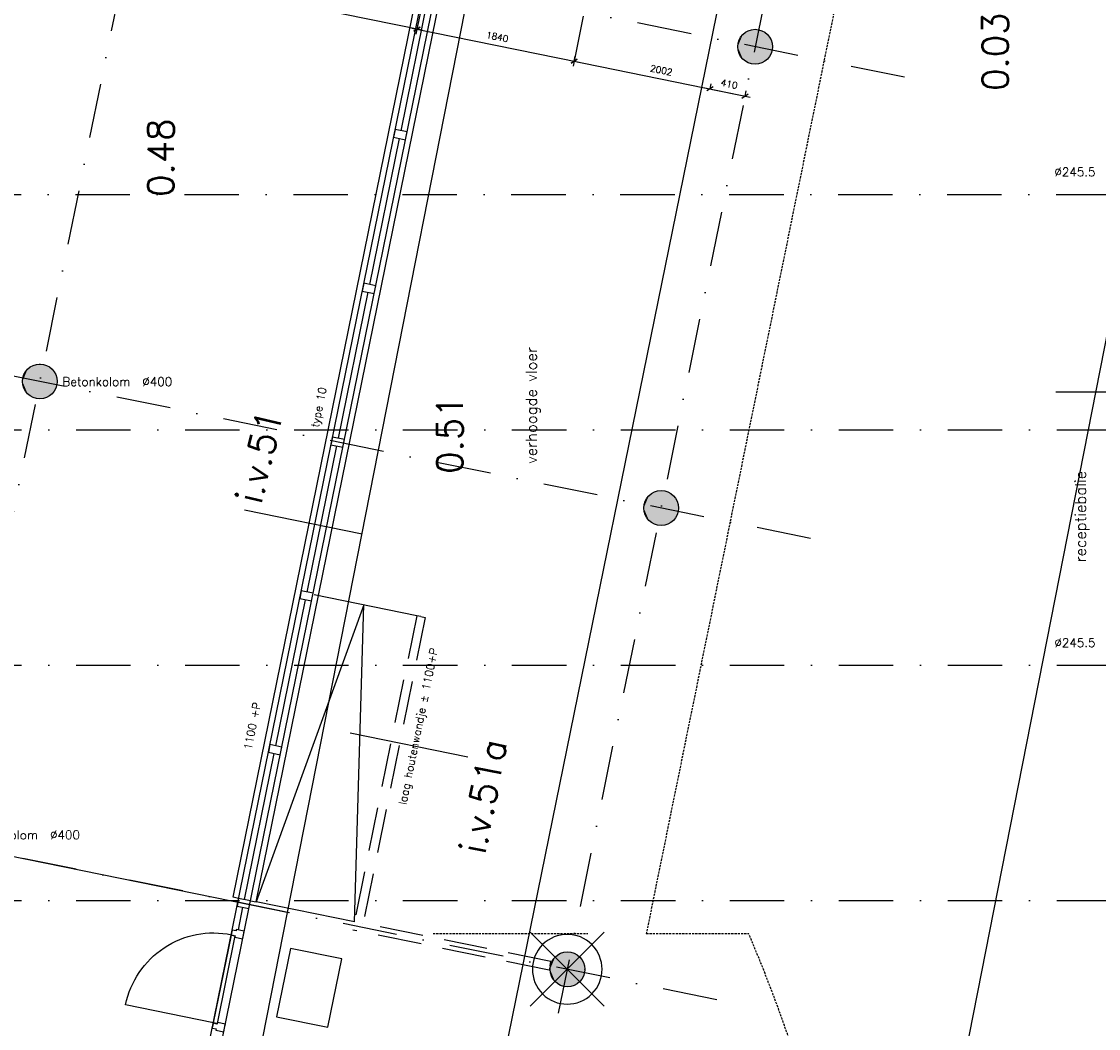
# Model space of a CAD drawing. Extents: x -33344 to 2055880, y -64816 to 121260.
# Tile 42 of 132: x 23827 to 36184, y 49180 to 60730. Entities that reach past the tile are written whole.
import ezdxf

# ---------------------------------------------------------------- set-up
doc = ezdxf.new("R2010")
doc.units = 0
doc.header["$LTSCALE"] = 50
doc.header["$MEASUREMENT"] = 0
doc.header["$PDMODE"] = 3
doc.header["$PDSIZE"] = 0.1
for name, pattern in [('DASHED', [0.75, 0.5, -0.25]), ('HIDDENX2', [0.75, 0.5, -0.25]), ('STRAM_0WT$1$DASHDOT', [25, 12.5, -6.25, 0, -6.25]), ('STRAM_0WT$1$DD1', [2.66667, 1.66667, -0.5, 0, -0.5])]:
    doc.linetypes.add(name, pattern=pattern)
doc.layers.get('0').update_dxf_attribs({"linetype": 'CONTINUOUS'})
doc.layers.get('DEFPOINTS').update_dxf_attribs({"linetype": 'CONTINUOUS'})
for name, color, linetype in [('_DETAILNUMMERS', 4, 'CONTINUOUS'), ('_DETAILNUMMERSTEKST', 4, 'CONTINUOUS'), ('A--01A1_ACEER', 1, 'CONTINUOUS'), ('A--A28--_F12--', 7, 'CONTINUOUS'), ('A--L22--_F-2--', 7, 'CONTINUOUS'), ('A--L28--', 7, 'CONTINUOUS'), ('A--L28--_F12--', 7, 'CONTINUOUS'), ('A--L31--_F123-', 7, 'CONTINUOUS'), ('A--L32--_F-23-', 2, 'CONTINUOUS'), ('A--L32--_F123-', 1, 'CONTINUOUS'), ('A--L35A2_PLAFONDS', 1, 'HIDDENX2'), ('A--M$1A-_F123-', 1, 'CONTINUOUS'), ('A--T$1A-25_TEKST', 2, 'CONTINUOUS'), ('A--T$1A-_F123-_RN', 4, 'CONTINUOUS'), ('A--T01A-25_TEKST', 2, 'CONTINUOUS'), ('HELLINGBANEN_TRAPPEN', 1, 'CONTINUOUS'), ('STRAM_0WT$0$A--L$7A-_STRA0', 1, 'STRAM_0WT$1$DASHDOT'), ('STRAM_0WT$0$A--L90--_F---0', 250, 'CONTINUOUS'), ('STRAM_0WT$1$A--L90--_F-23-', 7, 'CONTINUOUS'), ('STRAM_0WT$1$A--L90--_F123-', 7, 'CONTINUOUS'), ('STRAM_0WT$1$A--T$7A8-_STRA', 8, 'STRAM_0WT$1$DASHDOT'), ('STRAM_0WT$1$STRAMIEN', 1, 'STRAM_0WT$1$DD1'), ('TEKST_KOZIJNMERK', 2, 'CONTINUOUS'), ('X--LR---_CP', 7, 'CONTINUOUS'), ('XREF', 7, 'CONTINUOUS')]:
    doc.layers.add(name, color=color, linetype=linetype)
doc.styles.add('ALFA-0_25', font='ROMANS')
doc.styles.add('B-01', font='SIMPLEX.SHX', dxfattribs={"width": 0.8, "height": 4.5})
doc.styles.add('HIEMSTRA', font='romans.shx')
doc.dimstyles.new('STANDARD$0', dxfattribs={"dimscale": 30, "dimtxt": 2.5, "dimasz": 2, "dimexe": 2, "dimexo": 0, "dimgap": 2, "dimtad": 1, "dimdec": 0, "dimzin": 0, "dimtxsty": 'ALFA-0_25', "dimblk1": 'OBLIQUE', "dimblk2": 'OBLIQUE', "dimsah": 1, "dimcen": -3, "dimdle": 2, "dimclrd": 1, "dimclre": 1, "dimclrt": 2, "dimazin": 3, "dimtfac": 0.666667, "dimtofl": 0, "dimtmove": 0, "dimatfit": 3, "dimtvp": 0.833333, "dimtolj": 1, "dimtzin": 0})

# ---------------------------------------------------------------- blocks, each defined once
blk = doc.blocks.new('Q020479-')
at = {"layer": 'A--A28--_F12--', "color": 8}
for points in [[(-200, 0), (-77, 185), (0, 200)], [(-200, 0), (0, 200), (77, 185)], [(-200, 0), (-141, 141), (-77, 185)], [(-200, 0), (77, 185), (141, 141)], [(-200, 0), (-185, 77), (-141, 141)], [(-200, 0), (141, 141), (185, 77)], [(-200, 0), (185, 77), (200, 0)], [(-200, 0), (200, 0), (185, -77)], [(-200, 0), (185, -77), (141, -141)], [(-200, 0), (141, -141), (77, -185)], [(-200, 0), (77, -185), (0, -200)], [(-200, 0), (0, -200), (-77, -185)], [(-200, 0), (-77, -185), (-141, -141)], [(-200, 0), (-141, -141), (-185, -77)]]:
    blk.add_solid(points, dxfattribs=at)
at = {"layer": 'A--L28--_F12--', "color": 3, "linetype": 'CONTINUOUS'}
blk.add_lwpolyline([(-200, 0, -1), (200, 0, -1), (-200, 0)], format="xyb", close=True, dxfattribs=at)
at = {"layer": 'X--LR---_CP'}
for p in [(0, 200), (200, 0), (200, 0)]:
    blk.add_point(p, dxfattribs=at)
blk = doc.blocks.new('_OBLIQUE')
at = {"color": 0, "linetype": 'BYBLOCK'}
blk.add_line((-0.5, -0.5), (0.5, 0.5), dxfattribs=at)
blk = doc.blocks.new('*D351')
at = {"layer": 'A--M$1A-_F123-', "color": 1, "linetype": 'CONTINUOUS'}
for p, q in [((28470, 61159), (28353, 60584)), ((30273, 60792), (30156, 60217)), ((28306, 60655), (30227, 60264))]:
    blk.add_line(p, q, dxfattribs=at)
at = {"layer": 'DEFPOINTS', "color": 0, "linetype": 'CONTINUOUS'}
for p in [(28470, 61159), (30273, 60792), (30168, 60276)]:
    blk.add_point(p, dxfattribs=at)
at = {"layer": 'A--M$1A-_F123-', "color": 1, "linetype": 'CONTINUOUS', "xscale": 60, "yscale": 60, "zscale": 60}
for p, rotation in [((28365, 60643), 168.4862903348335), ((30168, 60276), 348.4862903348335)]:
    blk.add_blockref('_OBLIQUE', p, dxfattribs=dict(at, rotation=rotation))
at = {"layer": 'A--M$1A-_F123-', "color": 2, "linetype": 'CONTINUOUS', "insert": (29286, 60555), "char_height": 75, "attachment_point": 5, "rotation": 348.4863, "style": 'ALFA-0_25'}
blk.add_mtext('\\A1;1840', dxfattribs=at)
blk = doc.blocks.new('*D406')
at = {"layer": 'A--M$1A-_F123-', "color": 1, "linetype": 'CONTINUOUS'}
for p, q in [((28424, 60631), (23031, 61730)), ((23090, 61718), (23102, 61776)), ((28365, 60643), (28377, 60702))]:
    blk.add_line(p, q, dxfattribs=at)
at = {"layer": 'DEFPOINTS', "color": 0, "linetype": 'CONTINUOUS'}
for p in [(23090, 61718), (23090, 61718), (28365, 60643)]:
    blk.add_point(p, dxfattribs=at)
at = {"layer": 'A--M$1A-_F123-', "color": 1, "linetype": 'CONTINUOUS', "xscale": 60, "yscale": 60, "zscale": 60}
for p, rotation in [((23090, 61718), 168.4862903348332), ((28365, 60643), 348.4862903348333)]:
    blk.add_blockref('_OBLIQUE', p, dxfattribs=dict(at, rotation=rotation))
at = {"layer": 'A--M$1A-_F123-', "color": 2, "linetype": 'CONTINUOUS', "insert": (25747, 61276), "char_height": 75, "attachment_point": 5, "rotation": 348.4863, "style": 'ALFA-0_25'}
blk.add_mtext('\\A1;5383', dxfattribs=at)
blk = doc.blocks.new('*D407')
at = {"layer": 'A--M$1A-_F123-', "color": 1, "linetype": 'CONTINUOUS'}
for p, q in [((30168, 60276), (30180, 60335)), ((30109, 60288), (32188, 59864)), ((32129, 59876), (32141, 59935))]:
    blk.add_line(p, q, dxfattribs=at)
at = {"layer": 'DEFPOINTS', "color": 0, "linetype": 'CONTINUOUS'}
for p in [(30168, 60276), (32129, 59876), (32129, 59876)]:
    blk.add_point(p, dxfattribs=at)
at = {"layer": 'A--M$1A-_F123-', "color": 1, "linetype": 'CONTINUOUS', "xscale": 60, "yscale": 60, "zscale": 60}
for p, rotation in [((30168, 60276), 168.4862903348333), ((32129, 59876), 348.4862903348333)]:
    blk.add_blockref('_OBLIQUE', p, dxfattribs=dict(at, rotation=rotation))
at = {"layer": 'A--M$1A-_F123-', "color": 2, "linetype": 'CONTINUOUS', "insert": (31168, 60172), "char_height": 75, "attachment_point": 5, "rotation": 348.4863, "style": 'ALFA-0_25'}
blk.add_mtext('\\A1;2002', dxfattribs=at)
blk = doc.blocks.new('*D450')
at = {"layer": 'A--M$1A-_F123-', "color": 1, "linetype": 'CONTINUOUS'}
for p, q in [((31669, 59970), (32188, 59864)), ((31727, 59958), (31739, 60017)), ((32129, 59876), (32141, 59935))]:
    blk.add_line(p, q, dxfattribs=at)
at = {"layer": 'DEFPOINTS', "color": 0, "linetype": 'CONTINUOUS'}
for p in [(31727, 59958), (32129, 59876), (32129, 59876)]:
    blk.add_point(p, dxfattribs=at)
at = {"layer": 'A--M$1A-_F123-', "color": 1, "linetype": 'CONTINUOUS', "xscale": 60, "yscale": 60, "zscale": 60}
for p, rotation in [((31727, 59958), 168.4862903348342), ((32129, 59876), 348.4862903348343)]:
    blk.add_blockref('_OBLIQUE', p, dxfattribs=dict(at, rotation=rotation))
at = {"layer": 'A--M$1A-_F123-', "color": 2, "linetype": 'CONTINUOUS', "insert": (31948, 60013), "char_height": 75, "attachment_point": 5, "rotation": 348.4863, "style": 'ALFA-0_25'}
blk.add_mtext('\\A1;410', dxfattribs=at)
blk = doc.blocks.new('STRAM_0WT$1$S090024-')
at = {"layer": 'STRAM_0WT$0$A--L90--_F---0', "linetype": 'CONTINUOUS'}
for points in [[(-0.000001, 5.999999), (-0.000001, -6)], [(-6.000001, 0), (5.999999, 0)]]:
    blk.add_lwpolyline(points, dxfattribs=at)
blk.add_lwpolyline([(-4.000001, 0, 1), (3.999998, 0, 1)], format="xyb", close=True, dxfattribs=at)
at = {"layer": 'STRAM_0WT$1$A--L90--_F-23-', "color": 255}
blk.add_circle((0, 0), 0.0123, dxfattribs=at)
at = {"layer": 'STRAM_0WT$1$A--L90--_F123-', "color": 2, "linetype": 'CONTINUOUS'}
for points in [[(-0.000001, 5.999999), (-0.000001, -6)], [(-6.000001, 0), (5.999999, 0)]]:
    blk.add_lwpolyline(points, dxfattribs=at)
blk.add_lwpolyline([(-4.000001, 0, 1), (3.999998, 0, 1)], format="xyb", close=True, dxfattribs=at)
blk = doc.blocks.new('STRAM_0WT')
at = {"layer": 'STRAM_0WT$0$A--L$7A-_STRA0'}
for p, q in [((-38410.733, 89013.047), (-64231.371, -37744.184)), ((-35527.847, 66718.097), (-57057.909, -38976.081)), ((-41660.445, 27844.858), (-57941.382, 31161.309)), ((-66174.285, 26500), (-20830.441, 26500)), ((-42738.298, 22553.522), (-59019.235, 25869.973)), ((-39925.329, 24235), (-20830.441, 24235)), ((-43816.151, 17262.186), (-60097.088, 20578.637))]:
    blk.add_line(p, q, dxfattribs=at)
at = {"layer": 'STRAM_0WT$1$A--T$7A8-_STRA', "color": 8}
for p, q in [((-66167.142, 23800), (-20586.185, 23800)), ((-66167.142, 21100), (-20586.185, 21100)), ((-66167.142, 18400), (-20586.185, 18400))]:
    blk.add_line(p, q, dxfattribs=at)
at = {"layer": 'STRAM_0WT$1$STRAMIEN', "linetype": 'STRAM_0WT$1$DASHDOT', "xscale": 100, "yscale": 100, "rotation": 315}
blk.add_blockref('STRAM_0WT$1$S090024-', (-45530.936, 17611.49), dxfattribs=at)

msp = doc.modelspace()

# ---------------------------------------------------------------- linework, layer by layer
at = {"layer": '_DETAILNUMMERS'}
for p, q in [((27734.2, 54851.7), (26383.7, 55126.8)), ((28948.7, 52292.9), (27598.3, 52568))]:
    msp.add_line(p, q, dxfattribs=at)
at = {"layer": 'A--01A1_ACEER', "linetype": 'CONTINUOUS'}
msp.add_line((32300.1, 63270.6), (28510.9, 44668.8), dxfattribs=at)
at = {"layer": 'A--01A1_ACEER'}
msp.add_lwpolyline([(27341.1, 49193), (27500.8, 49976.9), (26912.9, 50096.7), (26753.2, 49312.8)], close=True, dxfattribs=at)
at = {"layer": 'A--L22--_F-2--', "color": 3, "linetype": 'DASHED', "ltscale": 20}
for points in [[(28410.4, 53904.5), (28361.4, 53914.5), (27627, 50308.3), (27627, 50308.3)], [(28410.4, 53904.5), (28459.4, 53894.6), (27745, 50386.4), (27745, 50386.4)], [(29890.9, 49898.3), (29880.9, 49849.3), (27627, 50308.3), (27627, 50308.3)], [(29890.9, 49898.3), (29900.8, 49947.3), (27745, 50386.4), (27745, 50386.4)]]:
    msp.add_lwpolyline(points, dxfattribs=at)
at = {"layer": 'A--L31--_F123-', "color": 13, "linetype": 'CONTINUOUS'}
msp.add_lwpolyline([(32732, 39104.9), (24937, 40639), (29580.2, 64231.5), (37375.2, 62697.4)], close=True, dxfattribs=at)
at = {"layer": 'A--L32--_F-23-', "color": 2, "linetype": 'CONTINUOUS'}
msp.add_lwpolyline([(26070.4, 49237.8), (26031.2, 49245.8), (26236, 50251.3), (26274.6, 50240.4), (26070.4, 49237.8)], close=True, dxfattribs=at)
at = {"layer": 'A--L32--_F123-'}
for p, q in [((26253.9, 50685.4), (28929.5, 63820.3)), ((26518.4, 50631.5), (29194, 63766.4)), ((25599.5, 47144.7), (28815.1, 62930.6)), ((25735.7, 47117), (28951.3, 62902.8)), ((28182.6, 59477.3), (28523.9, 61152.9)), ((27823.3, 57713.5), (28164.6, 59389.1)), ((27464, 55949.8), (27805.3, 57625.4)), ((27104.7, 54186), (27446.1, 55861.6)), ((26745.4, 52422.2), (27086.8, 54097.8)), ((26386.2, 50658.4), (26727.5, 52334)), ((23662.8, 51167.3), (26895, 50508.9)), ((26318.1, 50672.3), (26253.9, 50685.4)), ((26315.3, 50310.6), (26368.2, 50570.2)), ((26454.3, 50644.6), (26518.4, 50631.5))]:
    msp.add_line(p, q, dxfattribs=at)
at = {"layer": 'A--L32--_F123-', "color": 2}
for points in [[(28096.5, 59403), (28232.7, 59375.3), (28250.7, 59463.5), (28114.5, 59491.2)], [(27737.2, 57639.2), (27873.4, 57611.5), (27891.4, 57699.7), (27755.2, 57727.4)], [(27377.9, 55875.5), (27514.1, 55847.7), (27532.1, 55935.9), (27395.9, 55963.6)], [(27018.7, 54111.7), (27154.9, 54083.9), (27172.8, 54172.1), (27036.6, 54199.9)], [(26659.4, 52347.9), (26795.6, 52320.2), (26813.5, 52408.3), (26677.3, 52436.1)], [(26300.1, 50584.1), (26436.3, 50556.4), (26454.3, 50644.6), (26318.1, 50672.3)], [(26365.8, 50210.5), (26383, 50294.8), (26383.4, 50296.7), (26291.5, 50315.4), (26291.5, 50315.4), (26288.1, 50298.8), (26245.7, 50307.4), (26243.4, 50305.8), (26233, 50254.9), (26234.5, 50252.5), (26276.9, 50243.9), (26273.9, 50229.2), (26273.5, 50227.2), (26365.4, 50208.5)], [(26148.3, 49142.4), (26165.4, 49226.7), (26165.8, 49228.6), (26074, 49247.4), (26074, 49247.4), (26070.6, 49230.7), (26028.2, 49239.3), (26025.8, 49237.8), (26015.4, 49186.8), (26017, 49184.5), (26059.4, 49175.8), (26056.4, 49161.1), (26056, 49159.2), (26147.9, 49140.5)]]:
    msp.add_lwpolyline(points, close=True, dxfattribs=at)
at = {"layer": 'A--L32--_F123-', "color": 1, "linetype": 'CONTINUOUS'}
msp.add_lwpolyline([(26031.2, 49245.8), (25022, 49451.3, -0.4142136), (26236.8, 50255.1)], format="xyb", dxfattribs=at)
at = {"layer": 'A--L35A2_PLAFONDS'}
msp.add_line((28548.6, 50267.6), (30326.6, 50267.6), dxfattribs=at)
msp.add_lwpolyline([(35586.8, 72808), (30995.3, 50267.6), (32170.2, 50267.6, -0.1508341), (33241.7, 40007.3), (36654.5, 40007.3), (36654.5, 57571.9, -0.3435825), (38654.6, 60311.8), (38654.9, 65437.6), (36637.5, 65007.7), (36637.5, 72593.9)], format="xyb", close=True, dxfattribs=at)
at = {"layer": 'HELLINGBANEN_TRAPPEN', "linetype": 'CONTINUOUS'}
for p, q in [((28361.4, 53914.5), (27185.6, 54154)), ((27646.1, 50401.9), (26518.4, 50631.5))]:
    msp.add_line(p, q, dxfattribs=at)
msp.add_lwpolyline([(27646.1, 50401.9), (27753.5, 54038.3), (26518.4, 50631.5)], dxfattribs=at)

# ---------------------------------------------------------------- block references
at = {"layer": 'A--L28--', "linetype": 'CONTINUOUS'}
for p in [(32244.2, 60441), (32244.2, 60441), (24037.7, 56601.8), (31166.3, 55149.7), (31166.3, 55149.7), (30090.9, 49857.9)]:
    msp.add_blockref('Q020479-', p, dxfattribs=at)
at = {"layer": 'XREF', "linetype": 'DASHED', "ltscale": 20}
msp.add_blockref('STRAM_0WT', (75619.4, 32246.9), dxfattribs=at)

# ---------------------------------------------------------------- texts
at = {"layer": '_DETAILNUMMERSTEKST', "style": 'ALFA-0_25'}
for s, rotation, p in [('i.v.51', 76.57806, (26576.8, 55181.2)), ('i.v.51a', 78.94813, (29145.5, 51166.7))]:
    msp.add_text(s, height=300, rotation=rotation, dxfattribs=at).set_placement(p)
at = {"layer": 'A--T$1A-25_TEKST', "style": 'B-01'}
for s, p in [('%%C245.5', (35678.2, 58954.7)), ('Betonkolom  %%C400', (24296.3, 56549.1)), ('%%C245.5', (35678.2, 53554.7)), ('Betonkolom  %%C400', (23237.1, 51349.6))]:
    msp.add_text(s, height=100, dxfattribs=at).set_placement(p)
at = {"layer": 'A--T$1A-_F123-_RN', "style": 'ALFA-0_25'}
for s, p in [('0.03', (35149.6, 59934.5)), ('0.48', (25575, 58717.8)), ('0.51', (28890.8, 55542.8))]:
    msp.add_text(s, height=300, rotation=90, dxfattribs=at).set_placement(p)
at = {"layer": 'A--T01A-25_TEKST', "style": 'HIEMSTRA'}
for s, p in [('verhoogde vloer', (29739.6, 55656.5)), ('receptiebalie ', (36039.7, 54524.9))]:
    msp.add_text(s, height=125, rotation=90, dxfattribs=at).set_placement(p)
at = {"layer": 'TEKST_KOZIJNMERK', "style": 'HIEMSTRA'}
for s, p in [('type 10', (27234.6, 56067.8)), ('laag houtenwandje %%p 1100+P', (28239.7, 51739.5)), (' 1100 +P', (26451.1, 52308.3))]:
    msp.add_text(s, height=90, rotation=78.486, dxfattribs=at).set_placement(p)

# ---------------------------------------------------------------- dimensions: what is measured, and where the dimension line sits
at = {"layer": 'A--M$1A-_F123-', "linetype": 'CONTINUOUS'}
for p1, p2, distance, picture, middle in [((28364.8, 60643), (23089.8, 61717.6), 0, '*D406', (25746.7, 61275.8)), ((28469.9, 61158.8), (30272.8, 60791.6), -526.4, '*D351', (29285.7, 60554.9)), ((30167.7, 60275.8), (32129.1, 59876.2), 0, '*D407', (31167.9, 60171.5)), ((31727.4, 59958.1), (32129.1, 59876.2), 0, '*D450', (31947.7, 60012.7))]:
    dim = msp.add_aligned_dim(p1=p1, p2=p2, distance=distance, dimstyle='STANDARD$0', dxfattribs=at)
    dim.commit()
    dim.dimension.update_dxf_attribs({"geometry": picture, "text_midpoint": middle})

doc.saveas('drawing.dxf')
